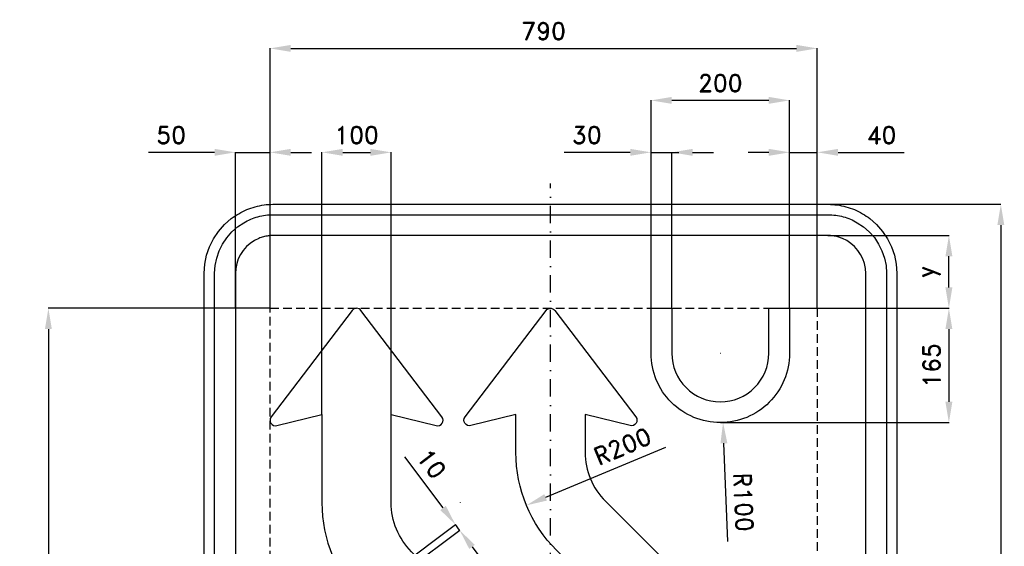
# Model space of a CAD drawing. Header units: millimetres. Extents: x -766 to 655, y -905 to 1016.
# Tile 2 of 2: x -766 to 655, y 257 to 1016. Entities that reach past the tile are written whole.
import ezdxf

# ---------------------------------------------------------------- set-up
doc = ezdxf.new("R2010")
doc.units = ezdxf.units.MM
doc.header["$LTSCALE"] = 5
doc.linetypes.add('ČERCHOVANÁX2', pattern=[2, 1, -0.5, 0, -0.5])
doc.linetypes.add('ČÁRKOVANÁX2', pattern=[1.5, 1, -0.5])
doc.layers.add('Kóty', color=2, linetype='Continuous')
doc.layers.add('Značka', color=7, linetype='Continuous')
doc.styles.get("Standard").update_dxf_attribs({"font": 'romand.shx', "height": 25})
doc.dimstyles.get("Standard").update_dxf_attribs({"dimtxt": 25, "dimasz": 30, "dimexe": 0.18, "dimexo": 0.0625, "dimgap": 12.5, "dimtad": 1, "dimdec": 0, "dimzin": 0, "dimdsep": 46, "dimtxsty": 'Standard', "dimcen": 0.09, "dimadec": 0, "dimazin": 0, "dimtfac": 1, "dimtdec": 0, "dimtofl": 0, "dimtmove": 0, "dimatfit": 3, "dimfxl": 1, "dimtolj": 1, "dimtzin": 0, "dimarcsym": 0})

# ---------------------------------------------------------------- blocks, each defined once
blk = doc.blocks.new('*D2')
at = {"layer": 'Defpoints', "color": 0, "transparency": 16777216}
for p in [(368.1, 750), (337.4, -750), (650, -750)]:
    blk.add_point(p, dxfattribs=at)
at = {"layer": 'Kóty', "color": 0, "lineweight": -2, "transparency": 16777216}
for p, q in [((368.2, 750), (650.2, 750)), ((650, 720), (650, -720)), ((337.5, -750), (650.2, -750))]:
    blk.add_line(p, q, dxfattribs=at)
at = {"layer": 'Kóty', "color": 0, "transparency": 16777216}
for points in [[(645, 720), (655, 720), (650, 750)], [(645, -720), (655, -720), (650, -750)]]:
    blk.add_solid(points, dxfattribs=at)
at = {"layer": 'Kóty', "color": 0, "transparency": 16777216, "insert": (625, 0), "char_height": 25, "attachment_point": 5, "rotation": 90}
blk.add_mtext('\\A1;1500', dxfattribs=at)
blk = doc.blocks.new('*D4')
at = {"layer": 'Defpoints', "color": 0, "transparency": 16777216}
for p in [(385, 975), (-405, 600.132), (385, 600.0695)]:
    blk.add_point(p, dxfattribs=at)
at = {"layer": 'Kóty', "color": 0, "lineweight": -2, "transparency": 16777216}
for p, q in [((-405, 600.1945), (-405, 975.18)), ((-375, 975), (355, 975)), ((385, 600.132), (385, 975.18))]:
    blk.add_line(p, q, dxfattribs=at)
at = {"layer": 'Kóty', "color": 0, "transparency": 16777216}
for points in [[(-375, 980), (-375, 970), (-405, 975)], [(355, 980), (355, 970), (385, 975)]]:
    blk.add_solid(points, dxfattribs=at)
at = {"layer": 'Kóty', "color": 0, "transparency": 16777216, "insert": (-10, 1000), "char_height": 25, "attachment_point": 5}
blk.add_mtext('\\A1;790', dxfattribs=at)
blk = doc.blocks.new('*D6')
at = {"layer": 'Defpoints', "color": 0, "transparency": 16777216}
for p in [(400, 705), (575, 705), (385, 600)]:
    blk.add_point(p, dxfattribs=at)
at = {"layer": 'Kóty', "color": 0, "lineweight": -2, "transparency": 16777216}
for p, q in [((400.1, 705), (575.2, 705)), ((575, 630), (575, 675)), ((385.1, 600), (575.2, 600))]:
    blk.add_line(p, q, dxfattribs=at)
at = {"layer": 'Kóty', "color": 0, "transparency": 16777216}
for points in [[(570, 675), (580, 675), (575, 705)], [(570, 630), (580, 630), (575, 600)]]:
    blk.add_solid(points, dxfattribs=at)
at = {"layer": 'Kóty', "color": 0, "transparency": 16777216, "insert": (545.8, 652.5), "char_height": 25, "attachment_point": 5, "rotation": 90}
blk.add_mtext('\\A1;y', dxfattribs=at)
blk = doc.blocks.new('*D9')
at = {"layer": 'Defpoints', "color": 0, "transparency": 16777216}
for p in [(-405, 600), (-725, -400), (-385.2, -400)]:
    blk.add_point(p, dxfattribs=at)
at = {"layer": 'Kóty', "color": 0, "lineweight": -2, "transparency": 16777216}
for p, q in [((-405.1, 600), (-725.2, 600)), ((-725, 570), (-725, -370)), ((-385.3, -400), (-725.2, -400))]:
    blk.add_line(p, q, dxfattribs=at)
at = {"layer": 'Kóty', "color": 0, "transparency": 16777216}
for points in [[(-730, 570), (-720, 570), (-725, 600)], [(-730, -370), (-720, -370), (-725, -400)]]:
    blk.add_solid(points, dxfattribs=at)
at = {"layer": 'Kóty', "color": 0, "transparency": 16777216, "insert": (-750, 100), "char_height": 25, "attachment_point": 5, "rotation": 90}
blk.add_mtext('\\A1;1000', dxfattribs=at)
blk = doc.blocks.new('*D12')
at = {"layer": 'Defpoints', "color": 0, "transparency": 16777216}
for p in [(-455, 825), (-455, 600.1), (-405, 600)]:
    blk.add_point(p, dxfattribs=at)
at = {"layer": 'Kóty', "color": 0, "lineweight": -2, "transparency": 16777216}
for p, q in [((-485, 825), (-580.5, 825)), ((-455, 600.2), (-455, 825.2)), ((-405, 600.1), (-405, 825.2)), ((-375, 825), (-345, 825))]:
    blk.add_line(p, q, dxfattribs=at)
at = {"layer": 'Kóty', "color": 0, "transparency": 16777216}
for points in [[(-485, 830), (-485, 820), (-455, 825)], [(-375, 830), (-375, 820), (-405, 825)]]:
    blk.add_solid(points, dxfattribs=at)
at = {"layer": 'Kóty', "color": 0, "transparency": 16777216, "insert": (-547.7, 850), "char_height": 25, "attachment_point": 5}
blk.add_mtext('\\A1;50', dxfattribs=at)
blk = doc.blocks.new('*D13')
at = {"layer": 'Defpoints', "color": 0, "transparency": 16777216}
for p in [(385, 825), (345, 600), (385, 600)]:
    blk.add_point(p, dxfattribs=at)
at = {"layer": 'Kóty', "color": 0, "lineweight": -2, "transparency": 16777216}
for p, q in [((315, 825), (285, 825)), ((345, 600.1), (345, 825.2)), ((385, 600.1), (385, 825.2)), ((415, 825), (510.5, 825))]:
    blk.add_line(p, q, dxfattribs=at)
at = {"layer": 'Kóty', "color": 0, "transparency": 16777216}
for points in [[(315, 830), (315, 820), (345, 825)], [(415, 830), (415, 820), (385, 825)]]:
    blk.add_solid(points, dxfattribs=at)
at = {"layer": 'Kóty', "color": 0, "transparency": 16777216, "insert": (477.7, 850), "char_height": 25, "attachment_point": 5}
blk.add_mtext('\\A1;40', dxfattribs=at)
blk = doc.blocks.new('*D18')
at = {"layer": 'Defpoints', "color": 0, "transparency": 16777216}
for p in [(345, 600.007), (245, 435.007), (575, 435.007)]:
    blk.add_point(p, dxfattribs=at)
at = {"layer": 'Kóty', "color": 0, "lineweight": -2, "transparency": 16777216}
for p, q in [((345.0625, 600.007), (575.18, 600.007)), ((575, 570.007), (575, 465.007)), ((245.0625, 435.007), (575.18, 435.007))]:
    blk.add_line(p, q, dxfattribs=at)
at = {"layer": 'Kóty', "color": 0, "transparency": 16777216}
for points in [[(570, 570.007), (580, 570.007), (575, 600.007)], [(570, 465.007), (580, 465.007), (575, 435.007)]]:
    blk.add_solid(points, dxfattribs=at)
at = {"layer": 'Kóty', "color": 0, "transparency": 16777216, "insert": (550, 517.507), "char_height": 25, "attachment_point": 5, "rotation": 90}
blk.add_mtext('\\A1;165', dxfattribs=at)
blk = doc.blocks.new('*D19')
at = {"layer": 'Defpoints', "color": 0, "transparency": 16777216}
for p in [(145, 825), (145, 600), (175, 600)]:
    blk.add_point(p, dxfattribs=at)
at = {"layer": 'Kóty', "color": 0, "lineweight": -2, "transparency": 16777216}
for p, q in [((115, 825), (19.5, 825)), ((145, 600.1), (145, 825.2)), ((175, 600.1), (175, 825.2)), ((205, 825), (235, 825))]:
    blk.add_line(p, q, dxfattribs=at)
at = {"layer": 'Kóty', "color": 0, "transparency": 16777216}
for points in [[(115, 830), (115, 820), (145, 825)], [(205, 830), (205, 820), (175, 825)]]:
    blk.add_solid(points, dxfattribs=at)
at = {"layer": 'Kóty', "color": 0, "transparency": 16777216, "insert": (52.3, 850), "char_height": 25, "attachment_point": 5}
blk.add_mtext('\\A1;30', dxfattribs=at)
blk = doc.blocks.new('*D20')
at = {"layer": 'Defpoints', "color": 0, "transparency": 16777216}
for p in [(145, 900), (145, 600.0695), (345, 600.007)]:
    blk.add_point(p, dxfattribs=at)
at = {"layer": 'Kóty', "color": 0, "lineweight": -2, "transparency": 16777216}
for p, q in [((145, 600.132), (145, 900.18)), ((315, 900), (175, 900)), ((345, 600.0695), (345, 900.18))]:
    blk.add_line(p, q, dxfattribs=at)
at = {"layer": 'Kóty', "color": 0, "transparency": 16777216}
for points in [[(175, 905), (175, 895), (145, 900)], [(315, 905), (315, 895), (345, 900)]]:
    blk.add_solid(points, dxfattribs=at)
at = {"layer": 'Kóty', "color": 0, "transparency": 16777216, "insert": (245, 925), "char_height": 25, "attachment_point": 5}
blk.add_mtext('\\A1;200', dxfattribs=at)
blk = doc.blocks.new('*D24')
at = {"layer": 'Defpoints', "color": 0, "transparency": 16777216}
for p in [(-230.1, 825), (-330.1, 446.7), (-230.1, 446.7)]:
    blk.add_point(p, dxfattribs=at)
at = {"layer": 'Kóty', "color": 0, "lineweight": -2, "transparency": 16777216}
for p, q in [((-330.1, 446.8), (-330.1, 825.2)), ((-300.1, 825), (-260.1, 825)), ((-230.1, 446.8), (-230.1, 825.2))]:
    blk.add_line(p, q, dxfattribs=at)
at = {"layer": 'Kóty', "color": 0, "transparency": 16777216}
for points in [[(-300.1, 830), (-300.1, 820), (-330.1, 825)], [(-260.1, 830), (-260.1, 820), (-230.1, 825)]]:
    blk.add_solid(points, dxfattribs=at)
at = {"layer": 'Kóty', "color": 0, "transparency": 16777216, "insert": (-280.1, 850), "char_height": 25, "attachment_point": 5}
blk.add_mtext('\\A1;100', dxfattribs=at)
blk = doc.blocks.new('*D25')
at = {"layer": 'Defpoints', "color": 0, "transparency": 16777216}
for p in [(245, 535.1), (249, 435.1)]:
    blk.add_point(p, dxfattribs=at)
at = {"layer": 'Kóty', "color": 0, "lineweight": -2, "transparency": 16777216}
for p, q in [((244.9, 535.1), (245.1, 535.1)), ((245, 535), (245, 535.2)), ((255.9, 263.3), (250.2, 405.1))]:
    blk.add_line(p, q, dxfattribs=at)
at = {"layer": 'Kóty', "color": 0, "transparency": 16777216}
blk.add_solid([(255.2, 405.3), (245.2, 404.9), (249, 435.1)], dxfattribs=at)
at = {"layer": 'Kóty', "color": 0, "transparency": 16777216, "insert": (278.6, 320.2), "char_height": 25, "attachment_point": 5, "rotation": 272.2901}
blk.add_mtext('\\A1;R100', dxfattribs=at)
blk = doc.blocks.new('*D27')
at = {"layer": 'Defpoints', "color": 0, "transparency": 16777216}
for p in [(-137.3, 287.8), (-230.7, 218), (-224.7, 210)]:
    blk.add_point(p, dxfattribs=at)
at = {"layer": 'Kóty', "color": 0, "lineweight": -2, "transparency": 16777216}
for p, q in [((-155.2, 311.8), (-210.2, 385.4)), ((-230.6, 218.1), (-137.2, 287.9)), ((-224.7, 210), (-131.2, 279.9)), ((-113.4, 255.7), (-95.4, 231.7))]:
    blk.add_line(p, q, dxfattribs=at)
at = {"layer": 'Kóty', "color": 0, "transparency": 16777216}
for points in [[(-151.2, 314.8), (-159.3, 308.8), (-137.3, 287.8)], [(-109.4, 258.7), (-117.4, 252.7), (-131.3, 279.7)]]:
    blk.add_solid(points, dxfattribs=at)
at = {"layer": 'Kóty', "color": 0, "transparency": 16777216, "insert": (-171.7, 375.6), "char_height": 25, "attachment_point": 5, "rotation": 306.7462}
blk.add_mtext('\\A1;10', dxfattribs=at)

msp = doc.modelspace()

# ---------------------------------------------------------------- linework, layer by layer
at = {"layer": 'Kóty'}
for p, q in [((165.9, 398.9), (-7.2, 327.1)), ((-130.2, 319.4), (-130, 319.4)), ((-130.1, 319.3), (-130.1, 319.5))]:
    msp.add_line(p, q, dxfattribs=at)
for points in [[(-455, 825), (-405, 825)], [(145, 825), (185, 825)], [(345, 825), (385, 825)], [(-131.3, 279.7), (-137.3, 287.8)]]:
    msp.add_lwpolyline(points, dxfattribs=at)
msp.add_solid([(-9.1, 331.7), (-5.2, 322.5), (-34.9, 315.6)], dxfattribs=at)
at = {"layer": 'Značka', "color": 6, "linetype": 'ČERCHOVANÁX2', "ltscale": 5}
msp.add_lwpolyline([(0, -780), (0, 780)], dxfattribs=at)
msp.add_lwpolyline([(0, -780), (0, 780)], dxfattribs=at)
at = {"layer": 'Značka', "color": 5}
for points in [[(-500, -650), (-500, 650), (-500, 650.4), (-500, 650.8), (-499.1, 663.7), (-496.5, 676.4), (-492.3, 688.7), (-486.5, 700.2), (-479.3, 711), (-470.7, 720.7), (-461, 729.3, -0.034244), (-450.2, 736.5, -0.034051), (-438.6, 742.3, -0.03338), (-426.4, 746.5, -0.034137), (-413.7, 749.1, -0.036748), (-400.8, 750), (-400.4, 750), (-400, 750), (400, 750), (400.4, 750), (400.8, 750, -0.032178), (413.7, 749.1, -0.035432), (426.4, 746.5, -0.036261), (438.7, 742.3, -0.034399), (450.2, 736.5, -0.033703), (461, 729.3), (470.7, 720.7), (479.3, 711), (486.5, 700.2), (492.3, 688.7), (496.5, 676.4), (499.1, 663.7), (500, 650.8), (500, 650.4), (500, 650), (500, -650)], [(-485, -650), (-485, 650), (-485, 650.3), (-485, 650.7), (-484.2, 661.6), (-482, 672.4), (-478.5, 682.9), (-473.5, 692.7), (-467.4, 701.8), (-460.1, 710.1), (-451.9, 717.4), (-442.7, 723.5, -0.034057), (-432.9, 728.4, -0.033387), (-422.4, 732, -0.034122), (-411.6, 734.3, -0.036748), (-400.7, 735), (-400.3, 735), (-400, 735), (400, 735), (400.3, 735), (400.7, 735, -0.032167), (411.6, 734.2, -0.03544), (422.4, 732, -0.036252), (432.9, 728.5, -0.034463), (442.7, 723.5), (451.9, 717.4), (460.1, 710.1), (467.4, 701.9), (473.5, 692.7), (478.4, 682.8), (482, 672.4), (484.3, 661.6), (485, 650.7), (485, 650.3), (485, 650), (485, -650)], [(455, -650), (455, 650), (455, 650.2), (455, 650.4), (454.5, 657.5), (453, 664.5), (450.8, 671.3), (447.6, 677.6), (443.6, 683.5), (438.9, 688.9), (433.5, 693.6), (427.6, 697.6), (421.3, 700.8), (414.5, 703, 0.034117), (407.5, 704.5, 0.036755), (400.4, 705), (400.2, 705), (400, 705), (-400, 705), (-400.2, 705), (-400.4, 705, 0.032174), (-407.5, 704.5, 0.035422), (-414.5, 703, 0.03625), (-421.3, 700.8), (-427.6, 697.6), (-433.5, 693.6), (-438.9, 688.9), (-443.6, 683.5), (-447.6, 677.6), (-450.8, 671.3), (-453, 664.5), (-454.5, 657.5), (-455, 650.4), (-455, 650.2), (-455, 650), (-455, -650)], [(-50.1, 392.1), (-50.1, 446.7), (-115.1, 430.7, -0.707858), (-123.4, 443.3), (-6.5, 596.9, -0.495587), (6.2, 596.9), (123.1, 443.3, -0.707858), (114.8, 430.7), (49.9, 446.7), (49.9, 392.2, 0.198744), (79.2, 321.5), (267.8, 132.8, -0.198912), (385, -150), (385, -400), (285, -400), (285, -150, 0.198912), (197.1, 62.1), (8.5, 250.8, -0.198751), (-50.1, 392.1)]]:
    msp.add_lwpolyline(points, format="xyb", dxfattribs=at)
at = {"layer": 'Značka', "color": 6, "linetype": 'ČÁRKOVANÁX2', "ltscale": 2.5}
msp.add_lwpolyline([(385, -400), (-405, -400), (-405, 600), (385, 600)], close=True, dxfattribs=at)
at = {"layer": 'Značka', "color": 5}
for points in [[(-271.4, 177.9, -0.002971), (-270, 179.8, -0.034334), (-251.5, 200.1, -0.034334), (-230.7, 218, -0.034334), (-207.6, 232.9, -0.020907), (-192.7, 240.6), (-200.8, 248.7, -0.198912), (-230.1, 319.4), (-230.1, 446.7), (-165.1, 430.7, 0.707858), (-156.9, 443.3), (-273.7, 596.9, 0.495587), (-286.5, 596.9), (-403.4, 443.3, 0.707858), (-395.1, 430.7), (-330.1, 446.7), (-330.1, 319.4, 0.198912), (-271.5, 178)], [(315, 535), (315, 570), (315, 600), (345, 600), (345, 535, -0.414214), (245, 435), (245, 435, -0.414214), (145, 535), (145, 600), (175, 600), (175, 570), (175, 535, 0.414214), (245, 465, 0.414214)]]:
    msp.add_lwpolyline(points, format="xyb", close=True, dxfattribs=at)

# ---------------------------------------------------------------- texts
at = {"layer": 'Kóty', "insert": (103.9, 400.9), "char_height": 25, "attachment_point": 5, "rotation": 22.5178}
msp.add_mtext('\\A1;R200', dxfattribs=at)

# ---------------------------------------------------------------- dimensions: what is measured, and where the dimension line sits
at = {"layer": 'Kóty'}
for base, p1, p2, picture, middle in [((385, 975), (-405, 600.1), (385, 600.1), '*D4', (-10, 1000)), ((145, 900), (345, 600), (145, 600.1), '*D20', (245, 925)), ((-455, 825), (-405, 600), (-455, 600.1), '*D12', (-547.7, 850)), ((-230.1, 825), (-330.1, 446.7), (-230.1, 446.7), '*D24', (-280.1, 850)), ((145, 825), (175, 600), (145, 600), '*D19', (52.3, 850)), ((385, 825), (345, 600), (385, 600), '*D13', (477.7, 850))]:
    dim = msp.add_linear_dim(base=base, p1=p1, p2=p2, dimstyle='Standard', dxfattribs=at)
    dim.commit()
    dim.dimension.update_dxf_attribs({"geometry": picture, "text_midpoint": middle})
for base, p1, p2, picture, middle in [((650, -750), (368.1, 750), (337.4, -750), '*D2', (625, 0)), ((-725, -400), (-405, 600), (-385.2, -400), '*D9', (-750, 100)), ((575, 435), (345, 600), (245, 435), '*D18', (550, 517.5))]:
    dim = msp.add_linear_dim(base=base, p1=p1, p2=p2, angle=90, dimstyle='Standard', dxfattribs=at)
    dim.commit()
    dim.dimension.update_dxf_attribs({"geometry": picture, "text_midpoint": middle})
dim = msp.add_linear_dim(base=(575, 705), p1=(385, 600), p2=(400, 705), angle=90, text='y', dimstyle='Standard', dxfattribs=at)
dim.commit()
dim.dimension.update_dxf_attribs({"geometry": '*D6', "text_midpoint": (545.8, 652.5)})
dim = msp.add_radius_dim(center=(245, 535.1), mpoint=(249, 435.1), dimstyle='Standard', dxfattribs=at)
dim.commit()
dim.dimension.update_dxf_attribs({"geometry": '*D25', "text_midpoint": (278.6, 320.2)})
dim = msp.add_aligned_dim(p1=(-224.7, 210), p2=(-230.7, 218), distance=-116.6, dimstyle='Standard', dxfattribs=at)
dim.commit()
dim.dimension.update_dxf_attribs({"geometry": '*D27', "text_midpoint": (-171.7, 375.6)})

doc.saveas('drawing.dxf')
